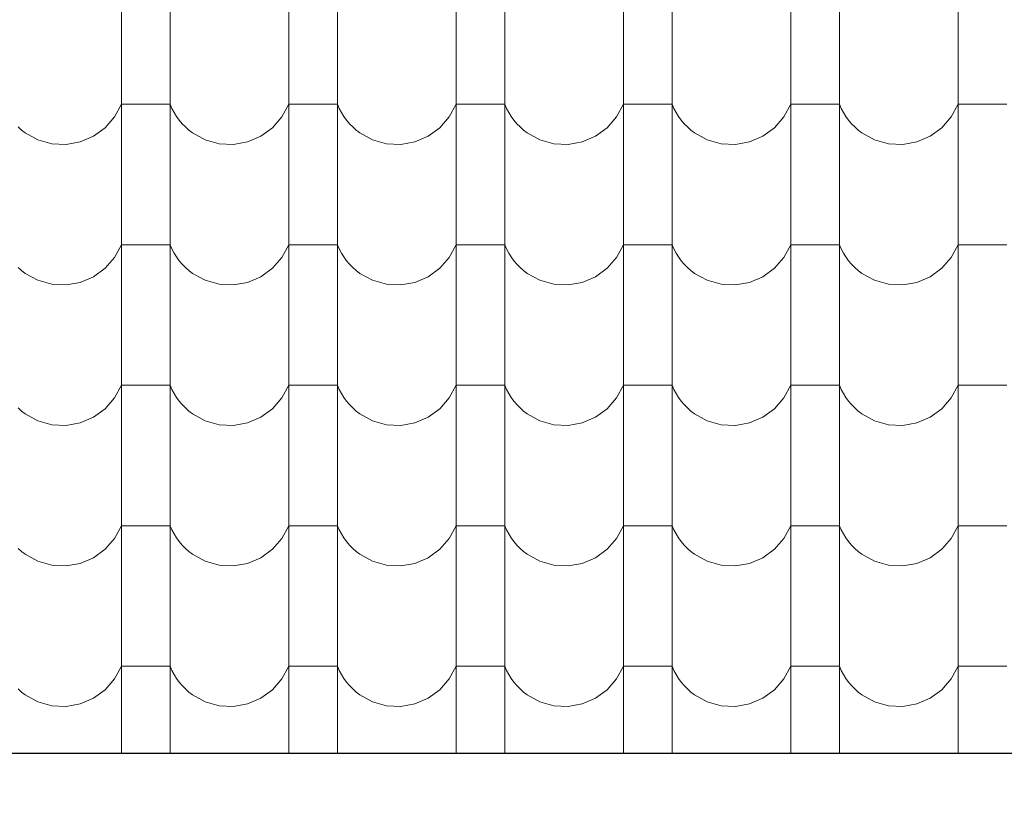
# Model space of a CAD drawing. Header units: millimetres. Extents: x -29624 to 9939, y -6894 to 6495.
# Tile 167 of 243: x 1342 to 1536, y -5471 to -5318. Entities that reach past the tile are written whole.
import ezdxf

# ---------------------------------------------------------------- set-up
doc = ezdxf.new("R2010")
doc.units = ezdxf.units.MM
doc.header["$MEASUREMENT"] = 0
doc.layers.add('810-G Ogólne', color=7, linetype='Continuous')
doc.layers.add('990-D Import IFC', color=7, linetype='Continuous')

# ---------------------------------------------------------------- blocks, each defined once
blk = doc.blocks.new('*X1830', base_point=(515069.4, 47309.9))
at = {"layer": '990-D Import IFC', "color": 251, "linetype": 'Continuous', "lineweight": 13, "true_color": 0x6a6a6a}
for p, q in [((523601.4, -40776.1), (523601.4, -41053.1)), ((523697.5, -40776.1), (523697.5, -41053.1)), ((523931.4, -40776.1), (523931.4, -41053.1)), ((524027.5, -40776.1), (524027.5, -41053.1)), ((524261.4, -40776.1), (524261.4, -41053.1)), ((524357.5, -40776.1), (524357.5, -41053.1)), ((524591.4, -40776.1), (524591.4, -41053.1)), ((524687.5, -40776.1), (524687.5, -41053.1)), ((524921.4, -40776.1), (524921.4, -41053.1)), ((525017.5, -40776.1), (525017.5, -41053.1)), ((525251.4, -40776.1), (525251.4, -41053.1)), ((523601.4, -41053.1), (523601.4, -41330.1)), ((523697.5, -41053.1), (523697.5, -41330.1)), ((523931.4, -41053.1), (523931.4, -41330.1)), ((524027.5, -41053.1), (524027.5, -41330.1)), ((524261.4, -41053.1), (524261.4, -41330.1)), ((524357.5, -41053.1), (524357.5, -41330.1)), ((524591.4, -41053.1), (524591.4, -41330.1)), ((524687.5, -41053.1), (524687.5, -41330.1)), ((524921.4, -41053.1), (524921.4, -41330.1)), ((525017.5, -41053.1), (525017.5, -41330.1)), ((525251.4, -41053.1), (525251.4, -41330.1)), ((523588.1, -41186.2), (523601.4, -41161.2)), ((523649.4, -41161.2), (523601.4, -41161.2)), ((523697.5, -41161.2), (523649.4, -41161.2)), ((523697.5, -41161.2), (523701.1, -41169.5)), ((523918.1, -41186.2), (523931.4, -41161.2)), ((523979.4, -41161.2), (523931.4, -41161.2)), ((524027.5, -41161.2), (523979.4, -41161.2)), ((524027.5, -41161.2), (524031.1, -41169.5)), ((524248.1, -41186.2), (524261.4, -41161.2)), ((524309.4, -41161.2), (524261.4, -41161.2)), ((524357.5, -41161.2), (524309.4, -41161.2)), ((524357.5, -41161.2), (524361.1, -41169.5)), ((524578.1, -41186.2), (524591.4, -41161.2)), ((524639.4, -41161.2), (524591.4, -41161.2)), ((524687.5, -41161.2), (524639.4, -41161.2)), ((524687.5, -41161.2), (524691.1, -41169.5)), ((524908.1, -41186.2), (524921.4, -41161.2)), ((524969.4, -41161.2), (524921.4, -41161.2)), ((525017.5, -41161.2), (524969.4, -41161.2)), ((525017.5, -41161.2), (525021.1, -41169.5)), ((525238.1, -41186.2), (525251.4, -41161.2)), ((525299.4, -41161.2), (525251.4, -41161.2)), ((525347.5, -41161.2), (525299.4, -41161.2)), ((523701.1, -41169.5), (523705.4, -41177.6)), ((523705.4, -41177.6), (523710.2, -41185.3)), ((524031.1, -41169.5), (524035.4, -41177.6)), ((524035.4, -41177.6), (524040.2, -41185.3)), ((524361.1, -41169.5), (524365.4, -41177.6)), ((524365.4, -41177.6), (524370.2, -41185.3)), ((524691.1, -41169.5), (524695.4, -41177.6)), ((524695.4, -41177.6), (524700.2, -41185.3)), ((525021.1, -41169.5), (525025.4, -41177.6)), ((525025.4, -41177.6), (525030.2, -41185.3)), ((523569.4, -41207.7), (523588.1, -41186.2)), ((523710.2, -41185.3), (523715.5, -41192.7)), ((523715.5, -41192.7), (523721.4, -41199.6)), ((523721.4, -41199.6), (523727.8, -41206.1)), ((523899.4, -41207.7), (523918.1, -41186.2)), ((524040.2, -41185.3), (524045.5, -41192.7)), ((524045.5, -41192.7), (524051.4, -41199.6)), ((524051.4, -41199.6), (524057.8, -41206.1)), ((524229.4, -41207.7), (524248.1, -41186.2)), ((524370.2, -41185.3), (524375.5, -41192.7)), ((524375.5, -41192.7), (524381.4, -41199.6)), ((524381.4, -41199.6), (524387.8, -41206.1)), ((524559.4, -41207.7), (524578.1, -41186.2)), ((524700.2, -41185.3), (524705.5, -41192.7)), ((524705.5, -41192.7), (524711.4, -41199.6)), ((524711.4, -41199.6), (524717.8, -41206.1)), ((524889.4, -41207.7), (524908.1, -41186.2)), ((525030.2, -41185.3), (525035.5, -41192.7)), ((525035.5, -41192.7), (525041.4, -41199.6)), ((525041.4, -41199.6), (525047.8, -41206.1)), ((525219.4, -41207.7), (525238.1, -41186.2)), ((523397.8, -41206.1), (523404.6, -41212.2)), ((523404.6, -41212.2), (523411.9, -41217.7)), ((523411.9, -41217.7), (523436.7, -41231.4)), ((523546.5, -41224.4), (523569.4, -41207.7)), ((523727.8, -41206.1), (523734.6, -41212.2)), ((523734.6, -41212.2), (523741.9, -41217.7)), ((523741.9, -41217.7), (523766.7, -41231.4)), ((523876.5, -41224.4), (523899.4, -41207.7)), ((524057.8, -41206.1), (524064.6, -41212.2)), ((524064.6, -41212.2), (524071.9, -41217.7)), ((524071.9, -41217.7), (524096.7, -41231.4)), ((524206.5, -41224.4), (524229.4, -41207.7)), ((524387.8, -41206.1), (524394.6, -41212.2)), ((524394.6, -41212.2), (524401.9, -41217.7)), ((524401.9, -41217.7), (524426.7, -41231.4)), ((524536.5, -41224.4), (524559.4, -41207.7)), ((524717.8, -41206.1), (524724.6, -41212.2)), ((524724.6, -41212.2), (524731.9, -41217.7)), ((524731.9, -41217.7), (524756.7, -41231.4)), ((524866.5, -41224.4), (524889.4, -41207.7)), ((525047.8, -41206.1), (525054.6, -41212.2)), ((525054.6, -41212.2), (525061.9, -41217.7)), ((525061.9, -41217.7), (525086.7, -41231.4)), ((525196.5, -41224.4), (525219.4, -41207.7)), ((523436.7, -41231.4), (523464.1, -41239.1)), ((523464.1, -41239.1), (523492.4, -41240.5)), ((523492.4, -41240.5), (523520.4, -41235.5)), ((523520.4, -41235.5), (523546.5, -41224.4)), ((523766.7, -41231.4), (523794.1, -41239.1)), ((523794.1, -41239.1), (523822.4, -41240.5)), ((523822.4, -41240.5), (523850.4, -41235.5)), ((523850.4, -41235.5), (523876.5, -41224.4)), ((524096.7, -41231.4), (524124.1, -41239.1)), ((524124.1, -41239.1), (524152.4, -41240.5)), ((524152.4, -41240.5), (524180.4, -41235.5)), ((524180.4, -41235.5), (524206.5, -41224.4)), ((524426.7, -41231.4), (524454.1, -41239.1)), ((524454.1, -41239.1), (524482.4, -41240.5)), ((524482.4, -41240.5), (524510.4, -41235.5)), ((524510.4, -41235.5), (524536.5, -41224.4)), ((524756.7, -41231.4), (524784.1, -41239.1)), ((524784.1, -41239.1), (524812.4, -41240.5)), ((524812.4, -41240.5), (524840.4, -41235.5)), ((524840.4, -41235.5), (524866.5, -41224.4)), ((525086.7, -41231.4), (525114.1, -41239.1)), ((525114.1, -41239.1), (525142.4, -41240.5)), ((525142.4, -41240.5), (525170.4, -41235.5)), ((525170.4, -41235.5), (525196.5, -41224.4)), ((523601.4, -41330.1), (523601.4, -41607.1)), ((523697.5, -41330.1), (523697.5, -41607.1)), ((523931.4, -41330.1), (523931.4, -41607.1)), ((524027.5, -41330.1), (524027.5, -41607.1)), ((524261.4, -41330.1), (524261.4, -41607.1)), ((524357.5, -41330.1), (524357.5, -41607.1)), ((524591.4, -41330.1), (524591.4, -41607.1)), ((524687.5, -41330.1), (524687.5, -41607.1)), ((524921.4, -41330.1), (524921.4, -41607.1)), ((525017.5, -41330.1), (525017.5, -41607.1)), ((525251.4, -41330.1), (525251.4, -41607.1)), ((523588.1, -41463.2), (523601.4, -41438.2)), ((523649.4, -41438.2), (523601.4, -41438.2)), ((523697.5, -41438.2), (523649.4, -41438.2)), ((523697.5, -41438.2), (523701.1, -41446.5)), ((523701.1, -41446.5), (523705.4, -41454.6)), ((523705.4, -41454.6), (523710.2, -41462.3)), ((523918.1, -41463.2), (523931.4, -41438.2)), ((523979.4, -41438.2), (523931.4, -41438.2)), ((524027.5, -41438.2), (523979.4, -41438.2)), ((524027.5, -41438.2), (524031.1, -41446.5)), ((524031.1, -41446.5), (524035.4, -41454.6)), ((524035.4, -41454.6), (524040.2, -41462.3)), ((524248.1, -41463.2), (524261.4, -41438.2)), ((524309.4, -41438.2), (524261.4, -41438.2)), ((524357.5, -41438.2), (524309.4, -41438.2)), ((524357.5, -41438.2), (524361.1, -41446.5)), ((524361.1, -41446.5), (524365.4, -41454.6)), ((524365.4, -41454.6), (524370.2, -41462.3)), ((524578.1, -41463.2), (524591.4, -41438.2)), ((524639.4, -41438.2), (524591.4, -41438.2)), ((524687.5, -41438.2), (524639.4, -41438.2)), ((524687.5, -41438.2), (524691.1, -41446.5)), ((524691.1, -41446.5), (524695.4, -41454.6)), ((524695.4, -41454.6), (524700.2, -41462.3)), ((524908.1, -41463.2), (524921.4, -41438.2)), ((524969.4, -41438.2), (524921.4, -41438.2)), ((525017.5, -41438.2), (524969.4, -41438.2)), ((525017.5, -41438.2), (525021.1, -41446.5)), ((525021.1, -41446.5), (525025.4, -41454.6)), ((525025.4, -41454.6), (525030.2, -41462.3)), ((525238.1, -41463.2), (525251.4, -41438.2)), ((525299.4, -41438.2), (525251.4, -41438.2)), ((525347.5, -41438.2), (525299.4, -41438.2)), ((523569.4, -41484.7), (523588.1, -41463.2)), ((523710.2, -41462.3), (523715.5, -41469.7)), ((523715.5, -41469.7), (523721.4, -41476.6)), ((523899.4, -41484.7), (523918.1, -41463.2)), ((524040.2, -41462.3), (524045.5, -41469.7)), ((524045.5, -41469.7), (524051.4, -41476.6)), ((524229.4, -41484.7), (524248.1, -41463.2)), ((524370.2, -41462.3), (524375.5, -41469.7)), ((524375.5, -41469.7), (524381.4, -41476.6)), ((524559.4, -41484.7), (524578.1, -41463.2)), ((524700.2, -41462.3), (524705.5, -41469.7)), ((524705.5, -41469.7), (524711.4, -41476.6)), ((524889.4, -41484.7), (524908.1, -41463.2)), ((525030.2, -41462.3), (525035.5, -41469.7)), ((525035.5, -41469.7), (525041.4, -41476.6)), ((525219.4, -41484.7), (525238.1, -41463.2)), ((523397.8, -41483.1), (523404.6, -41489.2)), ((523404.6, -41489.2), (523411.9, -41494.7)), ((523411.9, -41494.7), (523436.7, -41508.4)), ((523546.5, -41501.4), (523569.4, -41484.7)), ((523721.4, -41476.6), (523727.8, -41483.1)), ((523727.8, -41483.1), (523734.6, -41489.2)), ((523734.6, -41489.2), (523741.9, -41494.7)), ((523741.9, -41494.7), (523766.7, -41508.4)), ((523876.5, -41501.4), (523899.4, -41484.7)), ((524051.4, -41476.6), (524057.8, -41483.1)), ((524057.8, -41483.1), (524064.6, -41489.2)), ((524064.6, -41489.2), (524071.9, -41494.7)), ((524071.9, -41494.7), (524096.7, -41508.4)), ((524206.5, -41501.4), (524229.4, -41484.7)), ((524381.4, -41476.6), (524387.8, -41483.1)), ((524387.8, -41483.1), (524394.6, -41489.2)), ((524394.6, -41489.2), (524401.9, -41494.7)), ((524401.9, -41494.7), (524426.7, -41508.4)), ((524536.5, -41501.4), (524559.4, -41484.7)), ((524711.4, -41476.6), (524717.8, -41483.1)), ((524717.8, -41483.1), (524724.6, -41489.2)), ((524724.6, -41489.2), (524731.9, -41494.7)), ((524731.9, -41494.7), (524756.7, -41508.4)), ((524866.5, -41501.4), (524889.4, -41484.7)), ((525041.4, -41476.6), (525047.8, -41483.1)), ((525047.8, -41483.1), (525054.6, -41489.2)), ((525054.6, -41489.2), (525061.9, -41494.7)), ((525061.9, -41494.7), (525086.7, -41508.4)), ((525196.5, -41501.4), (525219.4, -41484.7)), ((523436.7, -41508.4), (523464.1, -41516.1)), ((523492.4, -41517.5), (523520.4, -41512.5)), ((523520.4, -41512.5), (523546.5, -41501.4)), ((523766.7, -41508.4), (523794.1, -41516.1)), ((523822.4, -41517.5), (523850.4, -41512.5)), ((523850.4, -41512.5), (523876.5, -41501.4)), ((524096.7, -41508.4), (524124.1, -41516.1)), ((524152.4, -41517.5), (524180.4, -41512.5)), ((524180.4, -41512.5), (524206.5, -41501.4)), ((524426.7, -41508.4), (524454.1, -41516.1)), ((524482.4, -41517.5), (524510.4, -41512.5)), ((524510.4, -41512.5), (524536.5, -41501.4)), ((524756.7, -41508.4), (524784.1, -41516.1)), ((524812.4, -41517.5), (524840.4, -41512.5)), ((524840.4, -41512.5), (524866.5, -41501.4)), ((525086.7, -41508.4), (525114.1, -41516.1)), ((525142.4, -41517.5), (525170.4, -41512.5)), ((525170.4, -41512.5), (525196.5, -41501.4)), ((523464.1, -41516.1), (523492.4, -41517.5)), ((523794.1, -41516.1), (523822.4, -41517.5)), ((524124.1, -41516.1), (524152.4, -41517.5)), ((524454.1, -41516.1), (524482.4, -41517.5)), ((524784.1, -41516.1), (524812.4, -41517.5)), ((525114.1, -41516.1), (525142.4, -41517.5)), ((523601.4, -41607.1), (523601.4, -41884.1)), ((523697.5, -41607.1), (523697.5, -41884.1)), ((523931.4, -41607.1), (523931.4, -41884.1)), ((524027.5, -41607.1), (524027.5, -41884.1)), ((524261.4, -41607.1), (524261.4, -41884.1)), ((524357.5, -41607.1), (524357.5, -41884.1)), ((524591.4, -41607.1), (524591.4, -41884.1)), ((524687.5, -41607.1), (524687.5, -41884.1)), ((524921.4, -41607.1), (524921.4, -41884.1)), ((525017.5, -41607.1), (525017.5, -41884.1)), ((525251.4, -41607.1), (525251.4, -41884.1)), ((523588.1, -41740.2), (523601.4, -41715.2)), ((523649.4, -41715.2), (523601.4, -41715.2)), ((523697.5, -41715.2), (523649.4, -41715.2)), ((523697.5, -41715.2), (523701.1, -41723.5)), ((523701.1, -41723.5), (523705.4, -41731.6)), ((523918.1, -41740.2), (523931.4, -41715.2)), ((523979.4, -41715.2), (523931.4, -41715.2)), ((524027.5, -41715.2), (523979.4, -41715.2)), ((524027.5, -41715.2), (524031.1, -41723.5)), ((524031.1, -41723.5), (524035.4, -41731.6)), ((524248.1, -41740.2), (524261.4, -41715.2)), ((524309.4, -41715.2), (524261.4, -41715.2)), ((524357.5, -41715.2), (524309.4, -41715.2)), ((524357.5, -41715.2), (524361.1, -41723.5)), ((524361.1, -41723.5), (524365.4, -41731.6)), ((524578.1, -41740.2), (524591.4, -41715.2)), ((524639.4, -41715.2), (524591.4, -41715.2)), ((524687.5, -41715.2), (524639.4, -41715.2)), ((524687.5, -41715.2), (524691.1, -41723.5)), ((524691.1, -41723.5), (524695.4, -41731.6)), ((524908.1, -41740.2), (524921.4, -41715.2)), ((524969.4, -41715.2), (524921.4, -41715.2)), ((525017.5, -41715.2), (524969.4, -41715.2)), ((525017.5, -41715.2), (525021.1, -41723.5)), ((525021.1, -41723.5), (525025.4, -41731.6)), ((525238.1, -41740.2), (525251.4, -41715.2)), ((525299.4, -41715.2), (525251.4, -41715.2)), ((525347.5, -41715.2), (525299.4, -41715.2)), ((523569.4, -41761.7), (523588.1, -41740.2)), ((523705.4, -41731.6), (523710.2, -41739.3)), ((523710.2, -41739.3), (523715.5, -41746.7)), ((523715.5, -41746.7), (523721.4, -41753.6)), ((523899.4, -41761.7), (523918.1, -41740.2)), ((524035.4, -41731.6), (524040.2, -41739.3)), ((524040.2, -41739.3), (524045.5, -41746.7)), ((524045.5, -41746.7), (524051.4, -41753.6)), ((524229.4, -41761.7), (524248.1, -41740.2)), ((524365.4, -41731.6), (524370.2, -41739.3)), ((524370.2, -41739.3), (524375.5, -41746.7)), ((524375.5, -41746.7), (524381.4, -41753.6)), ((524559.4, -41761.7), (524578.1, -41740.2)), ((524695.4, -41731.6), (524700.2, -41739.3)), ((524700.2, -41739.3), (524705.5, -41746.7)), ((524705.5, -41746.7), (524711.4, -41753.6)), ((524889.4, -41761.7), (524908.1, -41740.2)), ((525025.4, -41731.6), (525030.2, -41739.3)), ((525030.2, -41739.3), (525035.5, -41746.7)), ((525035.5, -41746.7), (525041.4, -41753.6)), ((525219.4, -41761.7), (525238.1, -41740.2)), ((523397.8, -41760.1), (523404.6, -41766.2)), ((523404.6, -41766.2), (523411.9, -41771.7)), ((523546.5, -41778.4), (523569.4, -41761.7)), ((523721.4, -41753.6), (523727.8, -41760.1)), ((523727.8, -41760.1), (523734.6, -41766.2)), ((523734.6, -41766.2), (523741.9, -41771.7)), ((523876.5, -41778.4), (523899.4, -41761.7)), ((524051.4, -41753.6), (524057.8, -41760.1)), ((524057.8, -41760.1), (524064.6, -41766.2)), ((524064.6, -41766.2), (524071.9, -41771.7)), ((524206.5, -41778.4), (524229.4, -41761.7)), ((524381.4, -41753.6), (524387.8, -41760.1)), ((524387.8, -41760.1), (524394.6, -41766.2)), ((524394.6, -41766.2), (524401.9, -41771.7)), ((524536.5, -41778.4), (524559.4, -41761.7)), ((524711.4, -41753.6), (524717.8, -41760.1)), ((524717.8, -41760.1), (524724.6, -41766.2)), ((524724.6, -41766.2), (524731.9, -41771.7)), ((524866.5, -41778.4), (524889.4, -41761.7)), ((525041.4, -41753.6), (525047.8, -41760.1)), ((525047.8, -41760.1), (525054.6, -41766.2)), ((525054.6, -41766.2), (525061.9, -41771.7)), ((525196.5, -41778.4), (525219.4, -41761.7)), ((523411.9, -41771.7), (523436.7, -41785.4)), ((523436.7, -41785.4), (523464.1, -41793.1)), ((523520.4, -41789.5), (523546.5, -41778.4)), ((523741.9, -41771.7), (523766.7, -41785.4)), ((523766.7, -41785.4), (523794.1, -41793.1)), ((523850.4, -41789.5), (523876.5, -41778.4)), ((524071.9, -41771.7), (524096.7, -41785.4)), ((524096.7, -41785.4), (524124.1, -41793.1)), ((524180.4, -41789.5), (524206.5, -41778.4)), ((524401.9, -41771.7), (524426.7, -41785.4)), ((524426.7, -41785.4), (524454.1, -41793.1)), ((524510.4, -41789.5), (524536.5, -41778.4)), ((524731.9, -41771.7), (524756.7, -41785.4)), ((524756.7, -41785.4), (524784.1, -41793.1)), ((524840.4, -41789.5), (524866.5, -41778.4)), ((525061.9, -41771.7), (525086.7, -41785.4)), ((525086.7, -41785.4), (525114.1, -41793.1)), ((525170.4, -41789.5), (525196.5, -41778.4)), ((523464.1, -41793.1), (523492.4, -41794.5)), ((523492.4, -41794.5), (523520.4, -41789.5)), ((523794.1, -41793.1), (523822.4, -41794.5)), ((523822.4, -41794.5), (523850.4, -41789.5)), ((524124.1, -41793.1), (524152.4, -41794.5)), ((524152.4, -41794.5), (524180.4, -41789.5)), ((524454.1, -41793.1), (524482.4, -41794.5)), ((524482.4, -41794.5), (524510.4, -41789.5)), ((524784.1, -41793.1), (524812.4, -41794.5)), ((524812.4, -41794.5), (524840.4, -41789.5)), ((525114.1, -41793.1), (525142.4, -41794.5)), ((525142.4, -41794.5), (525170.4, -41789.5)), ((523601.4, -41884.1), (523601.4, -42161.1)), ((523697.5, -41884.1), (523697.5, -42161.1)), ((523931.4, -41884.1), (523931.4, -42161.1)), ((524027.5, -41884.1), (524027.5, -42161.1)), ((524261.4, -41884.1), (524261.4, -42161.1)), ((524357.5, -41884.1), (524357.5, -42161.1)), ((524591.4, -41884.1), (524591.4, -42161.1)), ((524687.5, -41884.1), (524687.5, -42161.1)), ((524921.4, -41884.1), (524921.4, -42161.1)), ((525017.5, -41884.1), (525017.5, -42161.1)), ((525251.4, -41884.1), (525251.4, -42161.1)), ((523588.1, -42017.2), (523601.4, -41992.2)), ((523649.4, -41992.2), (523601.4, -41992.2)), ((523697.5, -41992.2), (523649.4, -41992.2)), ((523697.5, -41992.2), (523701.1, -42000.5)), ((523701.1, -42000.5), (523705.4, -42008.6)), ((523918.1, -42017.2), (523931.4, -41992.2)), ((523979.4, -41992.2), (523931.4, -41992.2)), ((524027.5, -41992.2), (523979.4, -41992.2)), ((524027.5, -41992.2), (524031.1, -42000.5)), ((524031.1, -42000.5), (524035.4, -42008.6)), ((524248.1, -42017.2), (524261.4, -41992.2)), ((524309.4, -41992.2), (524261.4, -41992.2)), ((524357.5, -41992.2), (524309.4, -41992.2)), ((524357.5, -41992.2), (524361.1, -42000.5)), ((524361.1, -42000.5), (524365.4, -42008.6)), ((524578.1, -42017.2), (524591.4, -41992.2)), ((524639.4, -41992.2), (524591.4, -41992.2)), ((524687.5, -41992.2), (524639.4, -41992.2)), ((524687.5, -41992.2), (524691.1, -42000.5)), ((524691.1, -42000.5), (524695.4, -42008.6)), ((524908.1, -42017.2), (524921.4, -41992.2)), ((524969.4, -41992.2), (524921.4, -41992.2)), ((525017.5, -41992.2), (524969.4, -41992.2)), ((525017.5, -41992.2), (525021.1, -42000.5)), ((525021.1, -42000.5), (525025.4, -42008.6)), ((525238.1, -42017.2), (525251.4, -41992.2)), ((525299.4, -41992.2), (525251.4, -41992.2)), ((525347.5, -41992.2), (525299.4, -41992.2)), ((523569.4, -42038.7), (523588.1, -42017.2)), ((523705.4, -42008.6), (523710.2, -42016.3)), ((523710.2, -42016.3), (523715.5, -42023.7)), ((523899.4, -42038.7), (523918.1, -42017.2)), ((524035.4, -42008.6), (524040.2, -42016.3)), ((524040.2, -42016.3), (524045.5, -42023.7)), ((524229.4, -42038.7), (524248.1, -42017.2)), ((524365.4, -42008.6), (524370.2, -42016.3)), ((524370.2, -42016.3), (524375.5, -42023.7)), ((524559.4, -42038.7), (524578.1, -42017.2)), ((524695.4, -42008.6), (524700.2, -42016.3)), ((524700.2, -42016.3), (524705.5, -42023.7)), ((524889.4, -42038.7), (524908.1, -42017.2)), ((525025.4, -42008.6), (525030.2, -42016.3)), ((525030.2, -42016.3), (525035.5, -42023.7)), ((525219.4, -42038.7), (525238.1, -42017.2)), ((523397.8, -42037.1), (523404.6, -42043.2)), ((523546.5, -42055.4), (523569.4, -42038.7)), ((523715.5, -42023.7), (523721.4, -42030.6)), ((523721.4, -42030.6), (523727.8, -42037.1)), ((523727.8, -42037.1), (523734.6, -42043.2)), ((523876.5, -42055.4), (523899.4, -42038.7)), ((524045.5, -42023.7), (524051.4, -42030.6)), ((524051.4, -42030.6), (524057.8, -42037.1)), ((524057.8, -42037.1), (524064.6, -42043.2)), ((524206.5, -42055.4), (524229.4, -42038.7)), ((524375.5, -42023.7), (524381.4, -42030.6)), ((524381.4, -42030.6), (524387.8, -42037.1)), ((524387.8, -42037.1), (524394.6, -42043.2)), ((524536.5, -42055.4), (524559.4, -42038.7)), ((524705.5, -42023.7), (524711.4, -42030.6)), ((524711.4, -42030.6), (524717.8, -42037.1)), ((524717.8, -42037.1), (524724.6, -42043.2)), ((524866.5, -42055.4), (524889.4, -42038.7)), ((525035.5, -42023.7), (525041.4, -42030.6)), ((525041.4, -42030.6), (525047.8, -42037.1)), ((525047.8, -42037.1), (525054.6, -42043.2)), ((525196.5, -42055.4), (525219.4, -42038.7)), ((523404.6, -42043.2), (523411.9, -42048.7)), ((523411.9, -42048.7), (523436.7, -42062.4)), ((523520.4, -42066.5), (523546.5, -42055.4)), ((523734.6, -42043.2), (523741.9, -42048.7)), ((523741.9, -42048.7), (523766.7, -42062.4)), ((523850.4, -42066.5), (523876.5, -42055.4)), ((524064.6, -42043.2), (524071.9, -42048.7)), ((524071.9, -42048.7), (524096.7, -42062.4)), ((524180.4, -42066.5), (524206.5, -42055.4)), ((524394.6, -42043.2), (524401.9, -42048.7)), ((524401.9, -42048.7), (524426.7, -42062.4)), ((524510.4, -42066.5), (524536.5, -42055.4)), ((524724.6, -42043.2), (524731.9, -42048.7)), ((524731.9, -42048.7), (524756.7, -42062.4)), ((524840.4, -42066.5), (524866.5, -42055.4)), ((525054.6, -42043.2), (525061.9, -42048.7)), ((525061.9, -42048.7), (525086.7, -42062.4)), ((525170.4, -42066.5), (525196.5, -42055.4)), ((523436.7, -42062.4), (523464.1, -42070.1)), ((523464.1, -42070.1), (523492.4, -42071.5)), ((523492.4, -42071.5), (523520.4, -42066.5)), ((523766.7, -42062.4), (523794.1, -42070.1)), ((523794.1, -42070.1), (523822.4, -42071.5)), ((523822.4, -42071.5), (523850.4, -42066.5)), ((524096.7, -42062.4), (524124.1, -42070.1)), ((524124.1, -42070.1), (524152.4, -42071.5)), ((524152.4, -42071.5), (524180.4, -42066.5)), ((524426.7, -42062.4), (524454.1, -42070.1)), ((524454.1, -42070.1), (524482.4, -42071.5)), ((524482.4, -42071.5), (524510.4, -42066.5)), ((524756.7, -42062.4), (524784.1, -42070.1)), ((524784.1, -42070.1), (524812.4, -42071.5)), ((524812.4, -42071.5), (524840.4, -42066.5)), ((525086.7, -42062.4), (525114.1, -42070.1)), ((525114.1, -42070.1), (525142.4, -42071.5)), ((525142.4, -42071.5), (525170.4, -42066.5)), ((523601.4, -42161.1), (523601.4, -42438.1)), ((523697.5, -42161.1), (523697.5, -42438.1)), ((523931.4, -42161.1), (523931.4, -42438.1)), ((524027.5, -42161.1), (524027.5, -42438.1)), ((524261.4, -42161.1), (524261.4, -42438.1)), ((524357.5, -42161.1), (524357.5, -42438.1)), ((524591.4, -42161.1), (524591.4, -42438.1)), ((524687.5, -42161.1), (524687.5, -42438.1)), ((524921.4, -42161.1), (524921.4, -42438.1)), ((525017.5, -42161.1), (525017.5, -42438.1)), ((525251.4, -42161.1), (525251.4, -42438.1)), ((523588.1, -42294.2), (523601.4, -42269.2)), ((523649.4, -42269.2), (523601.4, -42269.2)), ((523697.5, -42269.2), (523649.4, -42269.2)), ((523697.5, -42269.2), (523701.1, -42277.5)), ((523918.1, -42294.2), (523931.4, -42269.2)), ((523979.4, -42269.2), (523931.4, -42269.2)), ((524027.5, -42269.2), (523979.4, -42269.2)), ((524027.5, -42269.2), (524031.1, -42277.5)), ((524248.1, -42294.2), (524261.4, -42269.2)), ((524309.4, -42269.2), (524261.4, -42269.2)), ((524357.5, -42269.2), (524309.4, -42269.2)), ((524357.5, -42269.2), (524361.1, -42277.5)), ((524578.1, -42294.2), (524591.4, -42269.2)), ((524639.4, -42269.2), (524591.4, -42269.2)), ((524687.5, -42269.2), (524639.4, -42269.2)), ((524687.5, -42269.2), (524691.1, -42277.5)), ((524908.1, -42294.2), (524921.4, -42269.2)), ((524969.4, -42269.2), (524921.4, -42269.2)), ((525017.5, -42269.2), (524969.4, -42269.2)), ((525017.5, -42269.2), (525021.1, -42277.5)), ((525238.1, -42294.2), (525251.4, -42269.2)), ((525299.4, -42269.2), (525251.4, -42269.2)), ((525347.5, -42269.2), (525299.4, -42269.2)), ((523701.1, -42277.5), (523705.4, -42285.6)), ((523705.4, -42285.6), (523710.2, -42293.3)), ((524031.1, -42277.5), (524035.4, -42285.6)), ((524035.4, -42285.6), (524040.2, -42293.3)), ((524361.1, -42277.5), (524365.4, -42285.6)), ((524365.4, -42285.6), (524370.2, -42293.3)), ((524691.1, -42277.5), (524695.4, -42285.6)), ((524695.4, -42285.6), (524700.2, -42293.3)), ((525021.1, -42277.5), (525025.4, -42285.6)), ((525025.4, -42285.6), (525030.2, -42293.3)), ((523569.4, -42315.7), (523588.1, -42294.2)), ((523710.2, -42293.3), (523715.5, -42300.7)), ((523715.5, -42300.7), (523721.4, -42307.6)), ((523721.4, -42307.6), (523727.8, -42314.1)), ((523899.4, -42315.7), (523918.1, -42294.2)), ((524040.2, -42293.3), (524045.5, -42300.7)), ((524045.5, -42300.7), (524051.4, -42307.6)), ((524051.4, -42307.6), (524057.8, -42314.1)), ((524229.4, -42315.7), (524248.1, -42294.2)), ((524370.2, -42293.3), (524375.5, -42300.7)), ((524375.5, -42300.7), (524381.4, -42307.6)), ((524381.4, -42307.6), (524387.8, -42314.1)), ((524559.4, -42315.7), (524578.1, -42294.2)), ((524700.2, -42293.3), (524705.5, -42300.7)), ((524705.5, -42300.7), (524711.4, -42307.6)), ((524711.4, -42307.6), (524717.8, -42314.1)), ((524889.4, -42315.7), (524908.1, -42294.2)), ((525030.2, -42293.3), (525035.5, -42300.7)), ((525035.5, -42300.7), (525041.4, -42307.6)), ((525041.4, -42307.6), (525047.8, -42314.1)), ((525219.4, -42315.7), (525238.1, -42294.2)), ((523397.8, -42314.1), (523404.6, -42320.2)), ((523404.6, -42320.2), (523411.9, -42325.7)), ((523411.9, -42325.7), (523436.7, -42339.4)), ((523546.5, -42332.4), (523569.4, -42315.7)), ((523727.8, -42314.1), (523734.6, -42320.2)), ((523734.6, -42320.2), (523741.9, -42325.7)), ((523741.9, -42325.7), (523766.7, -42339.4)), ((523876.5, -42332.4), (523899.4, -42315.7)), ((524057.8, -42314.1), (524064.6, -42320.2)), ((524064.6, -42320.2), (524071.9, -42325.7)), ((524071.9, -42325.7), (524096.7, -42339.4)), ((524206.5, -42332.4), (524229.4, -42315.7)), ((524387.8, -42314.1), (524394.6, -42320.2)), ((524394.6, -42320.2), (524401.9, -42325.7)), ((524401.9, -42325.7), (524426.7, -42339.4)), ((524536.5, -42332.4), (524559.4, -42315.7)), ((524717.8, -42314.1), (524724.6, -42320.2)), ((524724.6, -42320.2), (524731.9, -42325.7)), ((524731.9, -42325.7), (524756.7, -42339.4)), ((524866.5, -42332.4), (524889.4, -42315.7)), ((525047.8, -42314.1), (525054.6, -42320.2)), ((525054.6, -42320.2), (525061.9, -42325.7)), ((525061.9, -42325.7), (525086.7, -42339.4)), ((525196.5, -42332.4), (525219.4, -42315.7)), ((523436.7, -42339.4), (523464.1, -42347.1)), ((523464.1, -42347.1), (523492.4, -42348.5)), ((523492.4, -42348.5), (523520.4, -42343.5)), ((523520.4, -42343.5), (523546.5, -42332.4)), ((523766.7, -42339.4), (523794.1, -42347.1)), ((523794.1, -42347.1), (523822.4, -42348.5)), ((523822.4, -42348.5), (523850.4, -42343.5)), ((523850.4, -42343.5), (523876.5, -42332.4)), ((524096.7, -42339.4), (524124.1, -42347.1)), ((524124.1, -42347.1), (524152.4, -42348.5)), ((524152.4, -42348.5), (524180.4, -42343.5)), ((524180.4, -42343.5), (524206.5, -42332.4)), ((524426.7, -42339.4), (524454.1, -42347.1)), ((524454.1, -42347.1), (524482.4, -42348.5)), ((524482.4, -42348.5), (524510.4, -42343.5)), ((524510.4, -42343.5), (524536.5, -42332.4)), ((524756.7, -42339.4), (524784.1, -42347.1)), ((524784.1, -42347.1), (524812.4, -42348.5)), ((524812.4, -42348.5), (524840.4, -42343.5)), ((524840.4, -42343.5), (524866.5, -42332.4)), ((525086.7, -42339.4), (525114.1, -42347.1)), ((525114.1, -42347.1), (525142.4, -42348.5)), ((525142.4, -42348.5), (525170.4, -42343.5)), ((525170.4, -42343.5), (525196.5, -42332.4)), ((523601.4, -42438.1), (523601.4, -42441)), ((523697.5, -42438.1), (523697.5, -42441)), ((523931.4, -42438.1), (523931.4, -42441)), ((524027.5, -42438.1), (524027.5, -42441)), ((524261.4, -42438.1), (524261.4, -42441)), ((524357.5, -42438.1), (524357.5, -42441)), ((524591.4, -42438.1), (524591.4, -42441)), ((524687.5, -42438.1), (524687.5, -42441)), ((524921.4, -42438.1), (524921.4, -42441)), ((525017.5, -42438.1), (525017.5, -42441)), ((525251.4, -42438.1), (525251.4, -42441))]:
    blk.add_line(p, q, dxfattribs=at)
blk = doc.blocks.new('Wypełnienie_15_3', base_point=(515069.4, 47309.9))
at = {"layer": '990-D Import IFC', "color": 251, "linetype": 'Continuous', "lineweight": 13, "true_color": 0x6a6a6a}
blk.add_blockref('*X1830', (515069.4, 47309.9), dxfattribs=at)

msp = doc.modelspace()

# ---------------------------------------------------------------- linework, layer by layer
at = {"layer": '810-G Ogólne', "color": 7, "linetype": 'Continuous', "lineweight": 25}
msp.add_line((801.971, -5462.404), (1607.971, -5462.404), dxfattribs=at)
at = {"layer": '990-D Import IFC', "color": 7, "linetype": 'Continuous', "lineweight": 13}
msp.add_lwpolyline([(1535.422, -5067.404), (3035.371, -5067.404), (2421.044, -5435.404), (1607.971, -5435.404), (1607.971, -5462.404), (813.971, -5462.404)], close=True, dxfattribs=at)
msp.add_lwpolyline([(1607.971, -5474.404), (860.207, -5474.404), (860.207, -5492.844), (902.679, -5505.786), (902.679, -5893.57), (887.251, -5908.998), (878.766, -5900.512), (890.397, -5888.882), (890.397, -5514.902), (848.016, -5501.987), (848.016, -5474.404), (813.971, -5474.404, -0.4142136), (801.971, -5462.404), (1607.971, -5462.404)], format="xyb", close=True, dxfattribs=at)

# ---------------------------------------------------------------- block references
at = {"layer": '990-D Import IFC', "color": 251, "linetype": 'Continuous', "lineweight": 13, "true_color": 0x6a6a6a, "xscale": 0.1, "yscale": 0.1, "zscale": 0.1}
msp.add_blockref('Wypełnienie_15_3', (508.562, 3512.683), dxfattribs=at)

doc.saveas('drawing.dxf')
